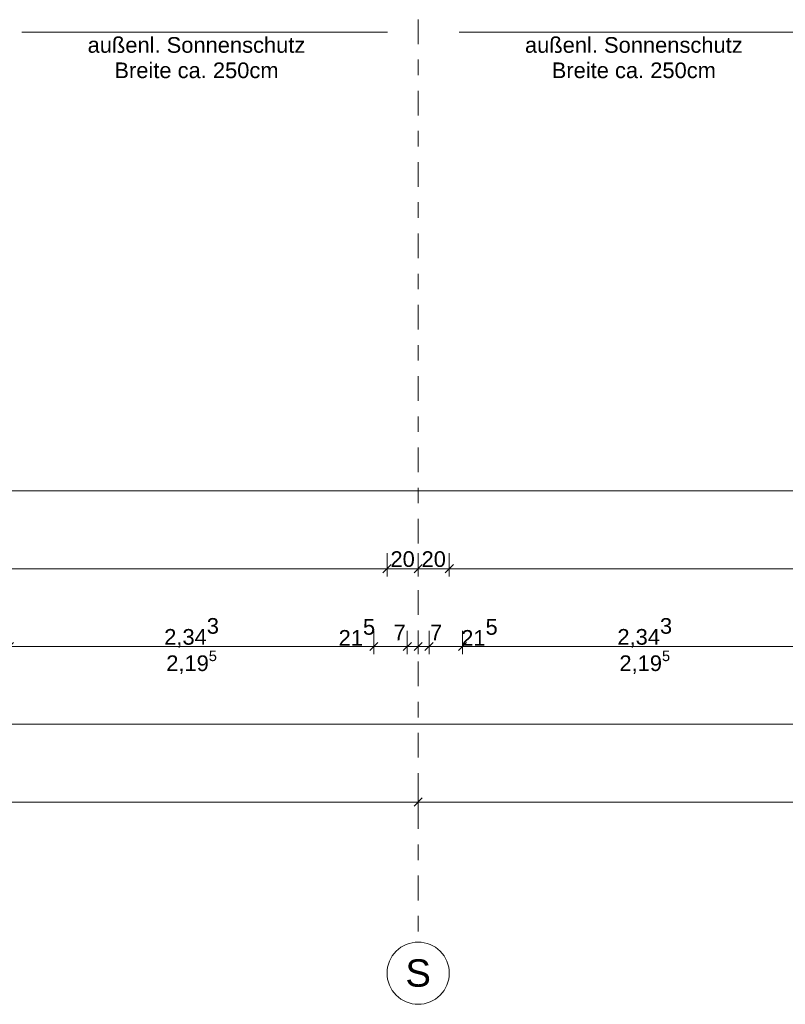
# Model space of a CAD drawing. Header units: metres. Extents: x -180 to 4, y -49 to 6.
# Tile 133 of 256: x -147.58 to -142.66, y -46.57 to -40.24. Entities that reach past the tile are written whole.
import ezdxf

# ---------------------------------------------------------------- set-up
doc = ezdxf.new("R2010")
doc.units = ezdxf.units.M
doc.header["$LTSCALE"] = 0.05
doc.header["$PDMODE"] = 1
doc.header["$PDSIZE"] = -2
doc.linetypes.add('Linienart-53', pattern=[5.291531, 3.175, -1.058062, 0.352704, -0.705764])
doc.layers.get('0').update_dxf_attribs({"lineweight": 25})
for name, color, linetype, lineweight in [('30 -33 Aussenwände- 8 Sonnenschutz', 7, 'Continuous', 9), ('70 -71 Achsen- 1 Gebäudeachsen', 7, 'Linienart-53', 18), ('Keine', 7, 'Continuous', 9)]:
    doc.layers.add(name, color=color, linetype=linetype, lineweight=lineweight)
doc.layers.add('70 -72 Beschriftung- 1 Beschriftung allgemein', color=7, linetype='Continuous', lineweight=9, true_color=0xff6633)
doc.layers.add('70 -76 Bemaßung- 2 Allgemein', color=7, linetype='Continuous', lineweight=5, true_color=0x6666cc)
doc.styles.add('Arial', font='arial.ttf')
doc.dimstyles.new('k+k 1_50', dxfattribs={"dimtxt": 0.100689, "dimasz": 0.05302, "dimexe": 0.05, "dimexo": 0.15, "dimgap": 0.01, "dimtad": 1, "dimdec": 3, "dimtxsty": 'Arial', "dimblk": 'VW_SLASH', "dimblk1": 'VW_SLASH', "dimblk2": 'VW_SLASH', "dimcen": 0, "dimdle": 0.05, "dimadec": 3, "dimazin": 0, "dimtfac": 0.75, "dimtdec": 3, "dimtix": 1, "dimtmove": 0, "dimatfit": 0, "dimldrblk": 'VW_SLASH-1', "dimfxl": 0.125, "dimfxlon": 1, "dimfrac": 2, "dimtolj": 1, "dimarcsym": 0})
doc.dimstyles.new('k+k_klein', dxfattribs={"dimtxt": 0.100689, "dimasz": 0.05302, "dimexe": 0.05, "dimexo": 0.15, "dimgap": 0.005, "dimtad": 1, "dimdec": 3, "dimtxsty": 'Arial', "dimblk": 'VW_SLASH-2', "dimblk1": 'VW_SLASH-2', "dimblk2": 'VW_SLASH-2', "dimcen": 0, "dimdle": 0.025, "dimadec": 3, "dimazin": 0, "dimtfac": 0.75, "dimtdec": 3, "dimtix": 1, "dimtmove": 0, "dimatfit": 0, "dimldrblk": 'VW_FILLEDARROW', "dimfxl": 0.1, "dimfxlon": 1, "dimfrac": 2, "dimtolj": 1, "dimarcsym": 0})

# ---------------------------------------------------------------- blocks, each defined once
blk = doc.blocks.new('Gruppe-12505')
at = {"layer": '70 -72 Beschriftung- 1 Beschriftung allgemein', "color": 252, "true_color": 0x888888}
blk.add_line((-145.2181, -40.3219), (-147.5681, -40.3219), dxfattribs=at)
at = {"layer": '70 -72 Beschriftung- 1 Beschriftung allgemein', "color": 7, "insert": (-146.4463, -40.3542), "char_height": 0.100689, "width": 1.6, "attachment_point": 2, "line_spacing_factor": 0.970891, "style": 'Arial'}
blk.add_mtext('außenl. Sonnenschutz\\PBreite ca. 250cm', dxfattribs=at)
blk = doc.blocks.new('Gruppe-12506')
at = {"layer": '70 -72 Beschriftung- 1 Beschriftung allgemein', "color": 252, "true_color": 0x888888}
blk.add_line((-142.4064, -40.3219), (-144.7564, -40.3219), dxfattribs=at)
at = {"layer": '70 -72 Beschriftung- 1 Beschriftung allgemein', "color": 7, "insert": (-143.6346, -40.3542), "char_height": 0.100689, "width": 1.6, "attachment_point": 2, "line_spacing_factor": 0.970891, "style": 'Arial'}
blk.add_mtext('außenl. Sonnenschutz\\PBreite ca. 250cm', dxfattribs=at)
blk = doc.blocks.new('_01-OG1_Tragwerk (2D)')
at = {"layer": '30 -33 Aussenwände- 8 Sonnenschutz', "color": 7}
for name in ['Gruppe-12505', 'Gruppe-12506']:
    blk.add_blockref(name, (0, 0), dxfattribs=at)
blk = doc.blocks.new('VW_SLASH-2')
at = {"color": 0, "linetype": 'ByBlock', "lineweight": -2, "transparency": 16777216}
blk.add_line((0.47, 0), (-1, 0), dxfattribs=at)
at = {"color": 0, "lineweight": 5, "transparency": 16777216, "flags": 128}
blk.add_lwpolyline([(0.5, 0.5), (-0.5, -0.5)], dxfattribs=at)
blk = doc.blocks.new('*D16118')
at = {"layer": '70 -76 Bemaßung- 2 Allgemein', "color": 0, "lineweight": -2}
for p, q in [((-152.621, -45.172), (-152.621, -45.322)), ((-145.021, -45.172), (-145.021, -45.322)), ((-145.074, -45.272), (-152.568, -45.272))]:
    blk.add_line(p, q, dxfattribs=at)
at = {"layer": 'Defpoints', "color": 0}
for p in [(-152.621, -42.294), (-145.021, -42.294), (-152.621, -45.272)]:
    blk.add_point(p, dxfattribs=at)
at = {"layer": '70 -76 Bemaßung- 2 Allgemein', "color": 0, "lineweight": -2, "xscale": 0.05302001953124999, "yscale": 0.05302001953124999, "zscale": 0.05302001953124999, "rotation": 180}
blk.add_blockref('VW_SLASH-2', (-152.621, -45.272), dxfattribs=at)
at = {"layer": '70 -76 Bemaßung- 2 Allgemein', "color": 0, "lineweight": -2, "xscale": 0.05302001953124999, "yscale": 0.05302001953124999, "zscale": 0.05302001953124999}
blk.add_blockref('VW_SLASH-2', (-145.021, -45.272), dxfattribs=at)
at = {"layer": '70 -76 Bemaßung- 2 Allgemein', "color": 0, "insert": (-148.821, -45.2066), "char_height": 0.10069, "attachment_point": 5, "style": 'Arial'}
blk.add_mtext('\\A1;7,60', dxfattribs=at)
blk = doc.blocks.new('VW_FILLEDARROW')
at = {"linetype": 'Continuous', "lineweight": 0, "transparency": 16777216}
blk.add_hatch(color=0, dxfattribs=at).paths.add_polyline_path([(-2.83, 0.76), (0, 0), (-2.83, -0.76)])
at = {"color": 0, "lineweight": 5, "transparency": 16777216, "flags": 128}
blk.add_lwpolyline([(-2.83, 0.76), (0, 0), (-2.83, -0.76)], close=True, dxfattribs=at)
blk = doc.blocks.new('*D16119')
at = {"layer": '70 -76 Bemaßung- 2 Allgemein', "color": 0, "lineweight": -2}
for p, q in [((-145.021, -45.172), (-145.021, -45.322)), ((-137.421, -45.172), (-137.421, -45.322)), ((-137.474, -45.272), (-144.968, -45.272))]:
    blk.add_line(p, q, dxfattribs=at)
at = {"layer": 'Defpoints', "color": 0}
for p in [(-145.021, -42.294), (-137.421, -42.294), (-145.021, -45.272)]:
    blk.add_point(p, dxfattribs=at)
at = {"layer": '70 -76 Bemaßung- 2 Allgemein', "color": 0, "lineweight": -2, "xscale": 0.05302001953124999, "yscale": 0.05302001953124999, "zscale": 0.05302001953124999, "rotation": 180}
blk.add_blockref('VW_SLASH-2', (-145.021, -45.272), dxfattribs=at)
at = {"layer": '70 -76 Bemaßung- 2 Allgemein', "color": 0, "lineweight": -2, "xscale": 0.05302001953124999, "yscale": 0.05302001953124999, "zscale": 0.05302001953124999}
blk.add_blockref('VW_SLASH-2', (-137.421, -45.272), dxfattribs=at)
at = {"layer": '70 -76 Bemaßung- 2 Allgemein', "color": 0, "insert": (-141.221, -45.2066), "char_height": 0.10069, "attachment_point": 5, "style": 'Arial'}
blk.add_mtext('\\A1;7,60', dxfattribs=at)
blk = doc.blocks.new('VW_SLASH')
at = {"color": 0, "linetype": 'ByBlock', "lineweight": -2, "transparency": 16777216}
blk.add_line((0.94, 0), (-1, 0), dxfattribs=at)
at = {"color": 0, "lineweight": 20, "transparency": 16777216, "flags": 128}
blk.add_lwpolyline([(0.5, 0.5), (-0.5, -0.5)], dxfattribs=at)
blk = doc.blocks.new('*D16255')
at = {"layer": '70 -76 Bemaßung- 2 Allgemein', "color": 0, "lineweight": -2}
for p, q in [((-160.096, -43.147), (-160.096, -43.322)), ((-99.546, -43.147), (-99.546, -43.322)), ((-99.599, -43.272), (-160.043, -43.272))]:
    blk.add_line(p, q, dxfattribs=at)
at = {"layer": 'Defpoints', "color": 0}
for p in [(-160.096, -30.997), (-99.546, -30.997), (-160.096, -43.272)]:
    blk.add_point(p, dxfattribs=at)
at = {"layer": '70 -76 Bemaßung- 2 Allgemein', "color": 0, "lineweight": -2, "xscale": 0.05302001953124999, "yscale": 0.05302001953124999, "zscale": 0.05302001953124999, "rotation": 180}
blk.add_blockref('VW_SLASH', (-160.096, -43.272), dxfattribs=at)
at = {"layer": '70 -76 Bemaßung- 2 Allgemein', "color": 0, "lineweight": -2, "xscale": 0.05302001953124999, "yscale": 0.05302001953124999, "zscale": 0.05302001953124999}
blk.add_blockref('VW_SLASH', (-99.546, -43.272), dxfattribs=at)
at = {"layer": '70 -76 Bemaßung- 2 Allgemein', "color": 0, "insert": (-129.821, -43.2016), "char_height": 0.10069, "attachment_point": 5, "style": 'Arial'}
blk.add_mtext('\\A1;60,55', dxfattribs=at)
blk = doc.blocks.new('VW_SLASH-1')
at = {"color": 0, "linetype": 'ByBlock', "lineweight": -2, "transparency": 16777216}
blk.add_line((0.94, 0), (-1, 0), dxfattribs=at)
at = {"color": 0, "lineweight": 5, "transparency": 16777216, "flags": 128}
blk.add_lwpolyline([(0.5, 0.5), (-0.5, -0.5)], dxfattribs=at)
blk = doc.blocks.new('*D16717')
at = {"layer": '70 -76 Bemaßung- 2 Allgemein', "color": 0, "lineweight": -2}
for p, q in [((-160.221, -44.672), (-160.221, -44.822)), ((-99.421, -44.672), (-99.421, -44.822)), ((-99.474, -44.772), (-160.168, -44.772))]:
    blk.add_line(p, q, dxfattribs=at)
at = {"layer": 'Defpoints', "color": 0}
for p in [(-160.221, -40.3213), (-99.421, -44.272), (-160.221, -44.772)]:
    blk.add_point(p, dxfattribs=at)
at = {"layer": '70 -76 Bemaßung- 2 Allgemein', "color": 0, "lineweight": -2, "xscale": 0.05302001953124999, "yscale": 0.05302001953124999, "zscale": 0.05302001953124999, "rotation": 180}
blk.add_blockref('VW_SLASH-2', (-160.221, -44.772), dxfattribs=at)
at = {"layer": '70 -76 Bemaßung- 2 Allgemein', "color": 0, "lineweight": -2, "xscale": 0.05302001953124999, "yscale": 0.05302001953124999, "zscale": 0.05302001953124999}
blk.add_blockref('VW_SLASH-2', (-99.421, -44.772), dxfattribs=at)
at = {"layer": '70 -76 Bemaßung- 2 Allgemein', "color": 0, "insert": (-129.821, -44.7066), "char_height": 0.10069, "attachment_point": 5, "style": 'Arial'}
blk.add_mtext('\\A1;60,80', dxfattribs=at)
blk = doc.blocks.new('*D16755')
at = {"layer": '70 -76 Bemaßung- 2 Allgemein', "color": 0, "lineweight": -2}
for p, q in [((-147.6493, -44.172), (-147.6493, -44.322)), ((-145.306, -44.172), (-145.306, -44.322)), ((-145.359, -44.272), (-147.5963, -44.272))]:
    blk.add_line(p, q, dxfattribs=at)
at = {"layer": 'Defpoints', "color": 0}
for p in [(-147.6493, -39.547), (-145.306, -39.547), (-147.6493, -44.272)]:
    blk.add_point(p, dxfattribs=at)
at = {"layer": '70 -76 Bemaßung- 2 Allgemein', "color": 0, "lineweight": -2, "xscale": 0.05302001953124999, "yscale": 0.05302001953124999, "zscale": 0.05302001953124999, "rotation": 180}
blk.add_blockref('VW_SLASH-2', (-147.6493, -44.272), dxfattribs=at)
at = {"layer": '70 -76 Bemaßung- 2 Allgemein', "color": 0, "lineweight": -2, "xscale": 0.05302001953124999, "yscale": 0.05302001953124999, "zscale": 0.05302001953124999}
blk.add_blockref('VW_SLASH-2', (-145.306, -44.272), dxfattribs=at)
at = {"layer": '70 -76 Bemaßung- 2 Allgemein', "color": 0, "insert": (-146.4777, -44.1839), "char_height": 0.100689, "attachment_point": 5, "style": 'Arial'}
blk.add_mtext('\\A1;2,34\\S3^ ;', dxfattribs=at)
blk = doc.blocks.new('*D16756')
at = {"layer": '70 -76 Bemaßung- 2 Allgemein', "color": 0, "lineweight": -2}
for p, q in [((-145.306, -44.172), (-145.306, -44.322)), ((-145.091, -44.172), (-145.091, -44.322)), ((-145.359, -44.272), (-145.412, -44.272)), ((-145.091, -44.272), (-145.306, -44.272)), ((-145.038, -44.272), (-144.985, -44.272))]:
    blk.add_line(p, q, dxfattribs=at)
at = {"layer": 'Defpoints', "color": 0}
for p in [(-145.306, -39.547), (-145.091, -40.044), (-145.306, -44.272)]:
    blk.add_point(p, dxfattribs=at)
at = {"layer": '70 -76 Bemaßung- 2 Allgemein', "color": 0, "lineweight": -2, "xscale": 0.05302001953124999, "yscale": 0.05302001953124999, "zscale": 0.05302001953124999}
blk.add_blockref('VW_SLASH-2', (-145.306, -44.272), dxfattribs=at)
at = {"layer": '70 -76 Bemaßung- 2 Allgemein', "color": 0, "lineweight": -2, "xscale": 0.05302001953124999, "yscale": 0.05302001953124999, "zscale": 0.05302001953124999, "rotation": 180}
blk.add_blockref('VW_SLASH-2', (-145.091, -44.272), dxfattribs=at)
at = {"layer": '70 -76 Bemaßung- 2 Allgemein', "color": 0, "insert": (-145.415, -44.1811), "char_height": 0.100689, "attachment_point": 5, "style": 'Arial'}
blk.add_mtext('\\A1;21\\S5^ ;', dxfattribs=at)
blk = doc.blocks.new('*D16757')
at = {"layer": '70 -76 Bemaßung- 2 Allgemein', "color": 0, "lineweight": -2}
for p, q in [((-145.091, -44.172), (-145.091, -44.322)), ((-145.021, -44.172), (-145.021, -44.322)), ((-145.144, -44.272), (-145.197, -44.272)), ((-145.021, -44.272), (-145.091, -44.272)), ((-144.968, -44.272), (-144.915, -44.272))]:
    blk.add_line(p, q, dxfattribs=at)
at = {"layer": 'Defpoints', "color": 0}
for p in [(-145.091, -40.044), (-145.021, -41.294), (-145.091, -44.272)]:
    blk.add_point(p, dxfattribs=at)
at = {"layer": '70 -76 Bemaßung- 2 Allgemein', "color": 0, "lineweight": -2, "xscale": 0.05302001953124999, "yscale": 0.05302001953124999, "zscale": 0.05302001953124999}
blk.add_blockref('VW_SLASH-2', (-145.091, -44.272), dxfattribs=at)
at = {"layer": '70 -76 Bemaßung- 2 Allgemein', "color": 0, "lineweight": -2, "xscale": 0.05302001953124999, "yscale": 0.05302001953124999, "zscale": 0.05302001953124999, "rotation": 180}
blk.add_blockref('VW_SLASH-2', (-145.021, -44.272), dxfattribs=at)
at = {"layer": '70 -76 Bemaßung- 2 Allgemein', "color": 0, "insert": (-145.14, -44.1811), "char_height": 0.10069, "attachment_point": 5, "style": 'Arial'}
blk.add_mtext('\\A1;7', dxfattribs=at)
blk = doc.blocks.new('*D16758')
at = {"layer": '70 -76 Bemaßung- 2 Allgemein', "color": 0, "lineweight": -2}
for p, q in [((-145.021, -44.172), (-145.021, -44.322)), ((-144.951, -44.172), (-144.951, -44.322)), ((-145.074, -44.272), (-145.127, -44.272)), ((-144.951, -44.272), (-145.021, -44.272)), ((-144.898, -44.272), (-144.845, -44.272))]:
    blk.add_line(p, q, dxfattribs=at)
at = {"layer": 'Defpoints', "color": 0}
for p in [(-144.951, -40.044), (-145.021, -41.294), (-145.021, -44.272)]:
    blk.add_point(p, dxfattribs=at)
at = {"layer": '70 -76 Bemaßung- 2 Allgemein', "color": 0, "lineweight": -2, "xscale": 0.05302001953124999, "yscale": 0.05302001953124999, "zscale": 0.05302001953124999}
blk.add_blockref('VW_SLASH-2', (-145.021, -44.272), dxfattribs=at)
at = {"layer": '70 -76 Bemaßung- 2 Allgemein', "color": 0, "lineweight": -2, "xscale": 0.05302001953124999, "yscale": 0.05302001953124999, "zscale": 0.05302001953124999, "rotation": 180}
blk.add_blockref('VW_SLASH-2', (-144.951, -44.272), dxfattribs=at)
at = {"layer": '70 -76 Bemaßung- 2 Allgemein', "color": 0, "insert": (-144.9053, -44.1811), "char_height": 0.10069, "attachment_point": 5, "style": 'Arial'}
blk.add_mtext('\\A1;7', dxfattribs=at)
blk = doc.blocks.new('*D16759')
at = {"layer": '70 -76 Bemaßung- 2 Allgemein', "color": 0, "lineweight": -2}
for p, q in [((-144.951, -44.172), (-144.951, -44.322)), ((-144.736, -44.172), (-144.736, -44.322)), ((-145.004, -44.272), (-145.057, -44.272)), ((-144.736, -44.272), (-144.951, -44.272)), ((-144.683, -44.272), (-144.63, -44.272))]:
    blk.add_line(p, q, dxfattribs=at)
at = {"layer": 'Defpoints', "color": 0}
for p in [(-144.736, -39.547), (-144.951, -40.044), (-144.951, -44.272)]:
    blk.add_point(p, dxfattribs=at)
at = {"layer": '70 -76 Bemaßung- 2 Allgemein', "color": 0, "lineweight": -2, "xscale": 0.05302001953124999, "yscale": 0.05302001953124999, "zscale": 0.05302001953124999}
blk.add_blockref('VW_SLASH-2', (-144.951, -44.272), dxfattribs=at)
at = {"layer": '70 -76 Bemaßung- 2 Allgemein', "color": 0, "lineweight": -2, "xscale": 0.05302001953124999, "yscale": 0.05302001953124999, "zscale": 0.05302001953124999, "rotation": 180}
blk.add_blockref('VW_SLASH-2', (-144.736, -44.272), dxfattribs=at)
at = {"layer": '70 -76 Bemaßung- 2 Allgemein', "color": 0, "insert": (-144.627, -44.1811), "char_height": 0.100689, "attachment_point": 5, "style": 'Arial'}
blk.add_mtext('\\A1;21\\S5^ ;', dxfattribs=at)
blk = doc.blocks.new('*D16760')
at = {"layer": '70 -76 Bemaßung- 2 Allgemein', "color": 0, "lineweight": -2}
for p, q in [((-144.736, -44.172), (-144.736, -44.322)), ((-142.3927, -44.172), (-142.3927, -44.322)), ((-142.4457, -44.272), (-144.683, -44.272))]:
    blk.add_line(p, q, dxfattribs=at)
at = {"layer": 'Defpoints', "color": 0}
for p in [(-144.736, -39.547), (-142.3927, -39.547), (-144.736, -44.272)]:
    blk.add_point(p, dxfattribs=at)
at = {"layer": '70 -76 Bemaßung- 2 Allgemein', "color": 0, "lineweight": -2, "xscale": 0.05302001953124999, "yscale": 0.05302001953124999, "zscale": 0.05302001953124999, "rotation": 180}
blk.add_blockref('VW_SLASH-2', (-144.736, -44.272), dxfattribs=at)
at = {"layer": '70 -76 Bemaßung- 2 Allgemein', "color": 0, "lineweight": -2, "xscale": 0.05302001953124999, "yscale": 0.05302001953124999, "zscale": 0.05302001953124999}
blk.add_blockref('VW_SLASH-2', (-142.3927, -44.272), dxfattribs=at)
at = {"layer": '70 -76 Bemaßung- 2 Allgemein', "color": 0, "insert": (-143.5643, -44.1839), "char_height": 0.100689, "attachment_point": 5, "style": 'Arial'}
blk.add_mtext('\\A1;2,34\\S3^ ;', dxfattribs=at)
blk = doc.blocks.new('*D16898')
at = {"layer": '70 -76 Bemaßung- 2 Allgemein', "color": 0, "lineweight": -2}
for p, q in [((-152.421, -43.672), (-152.421, -43.822)), ((-145.221, -43.672), (-145.221, -43.822)), ((-145.274, -43.772), (-152.368, -43.772))]:
    blk.add_line(p, q, dxfattribs=at)
at = {"layer": 'Defpoints', "color": 0}
for p in [(-152.421, -39.047), (-145.221, -39.047), (-152.421, -43.772)]:
    blk.add_point(p, dxfattribs=at)
at = {"layer": '70 -76 Bemaßung- 2 Allgemein', "color": 0, "lineweight": -2, "xscale": 0.05302001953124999, "yscale": 0.05302001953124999, "zscale": 0.05302001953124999, "rotation": 180}
blk.add_blockref('VW_SLASH-2', (-152.421, -43.772), dxfattribs=at)
at = {"layer": '70 -76 Bemaßung- 2 Allgemein', "color": 0, "lineweight": -2, "xscale": 0.05302001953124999, "yscale": 0.05302001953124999, "zscale": 0.05302001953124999}
blk.add_blockref('VW_SLASH-2', (-145.221, -43.772), dxfattribs=at)
at = {"layer": '70 -76 Bemaßung- 2 Allgemein', "color": 0, "insert": (-148.821, -43.7016), "char_height": 0.10069, "attachment_point": 5, "style": 'Arial'}
blk.add_mtext('\\A1;7,20', dxfattribs=at)
blk = doc.blocks.new('*D16899')
at = {"layer": '70 -76 Bemaßung- 2 Allgemein', "color": 0, "lineweight": -2}
for p, q in [((-145.221, -43.672), (-145.221, -43.822)), ((-145.021, -43.672), (-145.021, -43.822)), ((-145.074, -43.772), (-145.168, -43.772))]:
    blk.add_line(p, q, dxfattribs=at)
at = {"layer": 'Defpoints', "color": 0}
for p in [(-145.221, -39.047), (-145.021, -40.794), (-145.221, -43.772)]:
    blk.add_point(p, dxfattribs=at)
at = {"layer": '70 -76 Bemaßung- 2 Allgemein', "color": 0, "lineweight": -2, "xscale": 0.05302001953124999, "yscale": 0.05302001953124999, "zscale": 0.05302001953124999, "rotation": 180}
blk.add_blockref('VW_SLASH-2', (-145.221, -43.772), dxfattribs=at)
at = {"layer": '70 -76 Bemaßung- 2 Allgemein', "color": 0, "lineweight": -2, "xscale": 0.05302001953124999, "yscale": 0.05302001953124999, "zscale": 0.05302001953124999}
blk.add_blockref('VW_SLASH-2', (-145.021, -43.772), dxfattribs=at)
at = {"layer": '70 -76 Bemaßung- 2 Allgemein', "color": 0, "insert": (-145.121, -43.7106), "char_height": 0.10069, "attachment_point": 5, "style": 'Arial'}
blk.add_mtext('\\A1;20', dxfattribs=at)
blk = doc.blocks.new('*D16900')
at = {"layer": '70 -76 Bemaßung- 2 Allgemein', "color": 0, "lineweight": -2}
for p, q in [((-145.021, -43.672), (-145.021, -43.822)), ((-144.821, -43.672), (-144.821, -43.822)), ((-144.874, -43.772), (-144.968, -43.772))]:
    blk.add_line(p, q, dxfattribs=at)
at = {"layer": 'Defpoints', "color": 0}
for p in [(-144.821, -39.047), (-145.021, -40.794), (-145.021, -43.772)]:
    blk.add_point(p, dxfattribs=at)
at = {"layer": '70 -76 Bemaßung- 2 Allgemein', "color": 0, "lineweight": -2, "xscale": 0.05302001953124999, "yscale": 0.05302001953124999, "zscale": 0.05302001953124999, "rotation": 180}
blk.add_blockref('VW_SLASH-2', (-145.021, -43.772), dxfattribs=at)
at = {"layer": '70 -76 Bemaßung- 2 Allgemein', "color": 0, "lineweight": -2, "xscale": 0.05302001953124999, "yscale": 0.05302001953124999, "zscale": 0.05302001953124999}
blk.add_blockref('VW_SLASH-2', (-144.821, -43.772), dxfattribs=at)
at = {"layer": '70 -76 Bemaßung- 2 Allgemein', "color": 0, "insert": (-144.921, -43.7106), "char_height": 0.10069, "attachment_point": 5, "style": 'Arial'}
blk.add_mtext('\\A1;20', dxfattribs=at)
blk = doc.blocks.new('*D16901')
at = {"layer": '70 -76 Bemaßung- 2 Allgemein', "color": 0, "lineweight": -2}
for p, q in [((-144.821, -43.672), (-144.821, -43.822)), ((-137.621, -43.672), (-137.621, -43.822)), ((-137.674, -43.772), (-144.768, -43.772))]:
    blk.add_line(p, q, dxfattribs=at)
at = {"layer": 'Defpoints', "color": 0}
for p in [(-144.821, -39.047), (-137.621, -39.047), (-144.821, -43.772)]:
    blk.add_point(p, dxfattribs=at)
at = {"layer": '70 -76 Bemaßung- 2 Allgemein', "color": 0, "lineweight": -2, "xscale": 0.05302001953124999, "yscale": 0.05302001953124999, "zscale": 0.05302001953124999, "rotation": 180}
blk.add_blockref('VW_SLASH-2', (-144.821, -43.772), dxfattribs=at)
at = {"layer": '70 -76 Bemaßung- 2 Allgemein', "color": 0, "lineweight": -2, "xscale": 0.05302001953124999, "yscale": 0.05302001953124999, "zscale": 0.05302001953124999}
blk.add_blockref('VW_SLASH-2', (-137.621, -43.772), dxfattribs=at)
at = {"layer": '70 -76 Bemaßung- 2 Allgemein', "color": 0, "insert": (-141.221, -43.7016), "char_height": 0.10069, "attachment_point": 5, "style": 'Arial'}
blk.add_mtext('\\A1;7,20', dxfattribs=at)
blk = doc.blocks.new('_Achsen (3D)')
at = {"layer": '70 -71 Achsen- 1 Gebäudeachsen', "transparency": 33554687}
blk.add_line((-145.021, 3.8), (-145.021, -46.172), dxfattribs=at)
at = {"color": 255, "transparency": 33554687}
blk.add_wipeout([(-145.021, -46.172), (-145.0014, -46.173), (-144.982, -46.1759), (-144.9629, -46.1807), (-144.9445, -46.1873), (-144.9267, -46.1957), (-144.9099, -46.2057), (-144.8941, -46.2174), (-144.8796, -46.2306), (-144.8664, -46.2452), (-144.8547, -46.2609), (-144.8446, -46.2778), (-144.8362, -46.2955), (-144.8296, -46.314), (-144.8248, -46.333), (-144.822, -46.3524), (-144.821, -46.372), (-144.822, -46.3916), (-144.8248, -46.4111), (-144.8296, -46.4301), (-144.8362, -46.4486), (-144.8446, -46.4663), (-144.8547, -46.4832), (-144.8664, -46.4989), (-144.8796, -46.5135), (-144.8941, -46.5266), (-144.9099, -46.5383), (-144.9267, -46.5484), (-144.9445, -46.5568), (-144.9629, -46.5634), (-144.982, -46.5682), (-145.0014, -46.5711), (-145.021, -46.572), (-145.0406, -46.5711), (-145.06, -46.5682), (-145.0791, -46.5634), (-145.0975, -46.5568), (-145.1153, -46.5484), (-145.1321, -46.5383), (-145.1479, -46.5266), (-145.1624, -46.5135), (-145.1756, -46.4989), (-145.1873, -46.4832), (-145.1974, -46.4663), (-145.2058, -46.4486), (-145.2124, -46.4301), (-145.2172, -46.4111), (-145.22, -46.3916), (-145.221, -46.372), (-145.22, -46.3524), (-145.2172, -46.333), (-145.2124, -46.314), (-145.2058, -46.2955), (-145.1974, -46.2778), (-145.1873, -46.2609), (-145.1756, -46.2452), (-145.1624, -46.2306), (-145.1479, -46.2174), (-145.1321, -46.2057), (-145.1153, -46.1957), (-145.0975, -46.1873), (-145.0791, -46.1807), (-145.06, -46.1759), (-145.0406, -46.173)], dxfattribs=at).dxf.layer = 'Keine'
at = {"layer": 'Keine', "transparency": 33554687, "flags": 128}
blk.add_lwpolyline([(-145.021, -46.172), (-145.0014, -46.173), (-144.982, -46.1759), (-144.9629, -46.1807), (-144.9445, -46.1873), (-144.9267, -46.1957), (-144.9099, -46.2057), (-144.8941, -46.2174), (-144.8796, -46.2306), (-144.8664, -46.2452), (-144.8547, -46.2609), (-144.8446, -46.2778), (-144.8362, -46.2955), (-144.8296, -46.314), (-144.8248, -46.333), (-144.822, -46.3524), (-144.821, -46.372), (-144.822, -46.3916), (-144.8248, -46.4111), (-144.8296, -46.4301), (-144.8362, -46.4486), (-144.8446, -46.4663), (-144.8547, -46.4832), (-144.8664, -46.4989), (-144.8796, -46.5135), (-144.8941, -46.5266), (-144.9099, -46.5383), (-144.9267, -46.5484), (-144.9445, -46.5568), (-144.9629, -46.5634), (-144.982, -46.5682), (-145.0014, -46.5711), (-145.021, -46.572), (-145.0406, -46.5711), (-145.06, -46.5682), (-145.0791, -46.5634), (-145.0975, -46.5568), (-145.1153, -46.5484), (-145.1321, -46.5383), (-145.1479, -46.5266), (-145.1624, -46.5135), (-145.1756, -46.4989), (-145.1873, -46.4832), (-145.1974, -46.4663), (-145.2058, -46.4486), (-145.2124, -46.4301), (-145.2172, -46.4111), (-145.22, -46.3916), (-145.221, -46.372), (-145.22, -46.3524), (-145.2172, -46.333), (-145.2124, -46.314), (-145.2058, -46.2955), (-145.1974, -46.2778), (-145.1873, -46.2609), (-145.1756, -46.2452), (-145.1624, -46.2306), (-145.1479, -46.2174), (-145.1321, -46.2057), (-145.1153, -46.1957), (-145.0975, -46.1873), (-145.0791, -46.1807), (-145.06, -46.1759), (-145.0406, -46.173)], close=True, dxfattribs=at)
at = {"layer": 'Keine', "transparency": 33554687, "insert": (-145.021, -46.372), "char_height": 0.1762, "attachment_point": 5, "line_spacing_factor": 0.970891, "style": 'Arial'}
blk.add_mtext('S', dxfattribs=at)
blk = doc.blocks.new('Gruppe-15232')
at = {"layer": '70 -76 Bemaßung- 2 Allgemein'}
for p1, p2, picture, middle in [((-145.02099996, -42.29404198), (-152.62099996, -42.29404198), '*D16118', (-148.82099996, -45.20657844)), ((-137.42099996, -42.29404198), (-145.02099996, -42.29404198), '*D16119', (-141.22099996, -45.20657844))]:
    dim = blk.add_aligned_dim(p1=p1, p2=p2, distance=2.978, text='7,60', dimstyle='k+k_klein', override={"dimtxt": 0.100689, "dimgap": 0.005, "dimdec": 8, "dimpost": '<>', "dimtxsty": 'Arial', "dimtmove": 2}, dxfattribs=at)
    dim.commit()
    dim.dimension.update_dxf_attribs({"geometry": picture, "text_midpoint": middle})
blk = doc.blocks.new('Gruppe-15237')
at = {"layer": '70 -76 Bemaßung- 2 Allgemein'}
dim = blk.add_aligned_dim(p1=(-99.546, -30.997), p2=(-160.096, -30.997), distance=12.275, text='60,55', dimstyle='k+k 1_50', override={"dimtxt": 0.100689, "dimgap": 0.01, "dimpost": '<>', "dimtxsty": 'Arial', "dimtmove": 2}, dxfattribs=at)
dim.commit()
dim.dimension.update_dxf_attribs({"geometry": '*D16255', "text_midpoint": (-129.821, -43.2016)})
blk = doc.blocks.new('Gruppe-15267')
at = {"layer": '70 -76 Bemaßung- 2 Allgemein'}
dim = blk.add_linear_dim(base=(-160.22099996, -44.77204198), p1=(-99.42099996, -44.27204198), p2=(-160.22099996, -40.32134726), text='60,80', dimstyle='k+k_klein', override={"dimtxt": 0.100689, "dimgap": 0.005, "dimdec": 8, "dimpost": '<>', "dimtxsty": 'Arial', "dimtmove": 2}, dxfattribs=at)
dim.commit()
dim.dimension.update_dxf_attribs({"geometry": '*D16717', "text_midpoint": (-129.82099996, -44.70657844)})
blk = doc.blocks.new('Gruppe-15268')
at = {"layer": '70 -76 Bemaßung- 2 Allgemein'}
for p1, p2, picture, middle in [((-145.306, -39.547), (-147.6493, -39.547), '*D16755', (-146.4777, -44.1839)), ((-142.3927, -39.547), (-144.736, -39.547), '*D16760', (-143.5643, -44.1839))]:
    dim = blk.add_aligned_dim(p1=p1, p2=p2, distance=4.725, text='2,34\\S3^ ;', dimstyle='k+k_klein', override={"dimtxt": 0.100689, "dimgap": 0.01, "dimpost": '<>', "dimtxsty": 'Arial', "dimtmove": 2}, dxfattribs=at)
    dim.commit()
    dim.dimension.update_dxf_attribs({"geometry": picture, "text_midpoint": middle})
for base, p1, p2, text, picture, middle in [((-145.306, -44.272), (-145.091, -40.044), (-145.306, -39.547), '21\\S5^ ;', '*D16756', (-145.415, -44.1811)), ((-144.951, -44.272), (-144.736, -39.547), (-144.951, -40.044), '21\\S5^ ;', '*D16759', (-144.627, -44.1811)), ((-145.091, -44.272), (-145.021, -41.294), (-145.091, -40.044), '7', '*D16757', (-145.14, -44.1811)), ((-145.021, -44.272), (-144.951, -40.044), (-145.021, -41.294), '7', '*D16758', (-144.9053, -44.1811))]:
    dim = blk.add_linear_dim(base=base, p1=p1, p2=p2, text=text, dimstyle='k+k_klein', override={"dimtxt": 0.100689, "dimgap": 0.01, "dimpost": '<>', "dimtxsty": 'Arial', "dimtix": 0, "dimtmove": 2}, dxfattribs=at)
    dim.commit()
    dim.dimension.update_dxf_attribs({"geometry": picture, "text_midpoint": middle, "dimtype": 160})
blk = doc.blocks.new('Gruppe-15269')
at = {"layer": '70 -76 Bemaßung- 2 Allgemein'}
for p1, p2, picture, middle in [((-145.22099996, -39.04704198), (-152.42099996, -39.04704198), '*D16898', (-148.82099996, -43.70157844)), ((-137.62099996, -39.04704198), (-144.82099996, -39.04704198), '*D16901', (-141.22099996, -43.70157844))]:
    dim = blk.add_aligned_dim(p1=p1, p2=p2, distance=4.725, text='7,20', dimstyle='k+k_klein', override={"dimtxt": 0.100689, "dimgap": 0.01, "dimdec": 8, "dimpost": '<>', "dimtxsty": 'Arial', "dimtmove": 2}, dxfattribs=at)
    dim.commit()
    dim.dimension.update_dxf_attribs({"geometry": picture, "text_midpoint": middle})
for base, p1, p2, picture, middle in [((-145.22099996, -43.77204198), (-145.02099996, -40.79404198), (-145.22099996, -39.04704198), '*D16899', (-145.12099996, -43.71064042)), ((-145.02099996, -43.77204198), (-144.82099996, -39.04704198), (-145.02099996, -40.79404198), '*D16900', (-144.92099996, -43.71064042))]:
    dim = blk.add_linear_dim(base=base, p1=p1, p2=p2, text='20', dimstyle='k+k_klein', override={"dimtxt": 0.100689, "dimgap": 0.01, "dimdec": 8, "dimpost": '<>', "dimtxsty": 'Arial', "dimtmove": 2}, dxfattribs=at)
    dim.commit()
    dim.dimension.update_dxf_attribs({"geometry": picture, "text_midpoint": middle})
blk = doc.blocks.new('_OG1_2D Bemaßung_ Beschriftung (2D)')
at = {"layer": '70 -76 Bemaßung- 2 Allgemein'}
for name in ['Gruppe-15237', 'Gruppe-15269', 'Gruppe-15268', 'Gruppe-15267', 'Gruppe-15232']:
    blk.add_blockref(name, (0, 0), dxfattribs=at)
at = {"layer": '70 -76 Bemaßung- 2 Allgemein', "char_height": 0.1006886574, "width": 0.455, "attachment_point": 2, "line_spacing_factor": 0.96878, "style": 'Arial'}
for insert in [(-146.47766663, -44.2987061), (-143.5643333, -44.2987061)]:
    blk.add_mtext('\\A1;2,19{\\H0.6667x;\\S5^ ;}', dxfattribs=dict(at, insert=insert))

msp = doc.modelspace()

# ---------------------------------------------------------------- block references
at = {"layer": 'Keine', "color": 1}
msp.add_blockref('_01-OG1_Tragwerk (2D)', (0, 0), dxfattribs=at)

# ---------------------------------------------------------------- next in the draw order: block references
msp.add_blockref('_OG1_2D Bemaßung_ Beschriftung (2D)', (0, 0), dxfattribs=at)

# ---------------------------------------------------------------- next in the draw order: block references
msp.add_blockref('_Achsen (3D)', (0, 0), dxfattribs=at)

doc.saveas('drawing.dxf')
